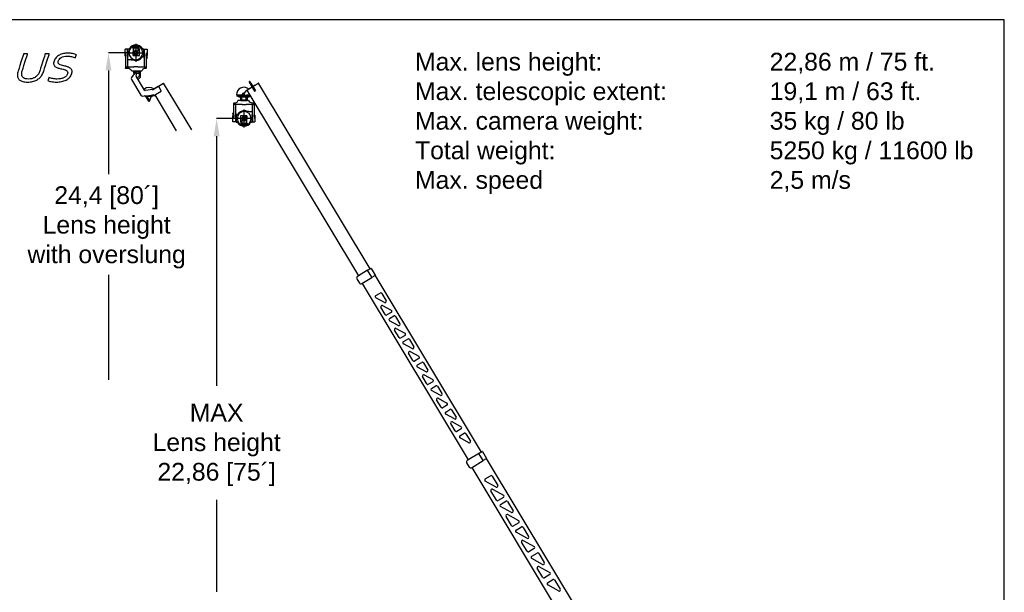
# Model space of a CAD drawing. Header units: millimetres. Extents: x 47009 to 83985, y -19576 to 31053.
# Tile 30 of 30: x 60234 to 83985, y 17242 to 31053. Entities that reach past the tile are written whole.
import ezdxf

# ---------------------------------------------------------------- set-up
doc = ezdxf.new("R2010")
doc.units = ezdxf.units.MM
doc.header["$LTSCALE"] = 50
doc.layers.add('AM_5', color=3, linetype='Continuous', lineweight=25)
doc.layers.add('Layer 1', color=7, linetype='Continuous')
doc.styles.add('Aktuální-ISO', font='arial.ttf')
doc.styles.add('Razítko-měřítko', font='isocpeur.ttf')

# ---------------------------------------------------------------- blocks, each defined once
blk = doc.blocks.new('kamera')
at = {"color": 253}
for p, q in [((26213, 8387), (26211, 8385)), ((26211, 8385), (26211, 8383)), ((26211, 8353), (26211, 8383)), ((26234, 8353), (26211, 8353)), ((26213, 8387), (26255, 8387)), ((26214, 8124), (26214, 8353)), ((26394, 8353), (26234, 8353)), ((26254, 8124), (26254, 8353)), ((26309, 8439), (26307, 8439)), ((26310, 8439), (26309, 8439)), ((26309, 8439), (26309, 8439)), ((26356, 8439), (26310, 8439)), ((26359, 8439), (26356, 8439)), ((26381, 8439), (26359, 8439)), ((26394, 8439), (26381, 8439)), ((26403, 8439), (26394, 8439)), ((26394, 8353), (26403, 8353)), ((26436, 8439), (26403, 8439)), ((26403, 8353), (26436, 8353)), ((26436, 8439), (26437, 8439)), ((26437, 8353), (26436, 8353)), ((26470, 8439), (26437, 8439)), ((26437, 8353), (26470, 8353)), ((26479, 8439), (26470, 8439)), ((26470, 8353), (26479, 8353)), ((26492, 8439), (26479, 8439)), ((26639, 8353), (26479, 8353)), ((26513, 8439), (26492, 8439)), ((26521, 8439), (26513, 8439)), ((26522, 8439), (26521, 8439)), ((26523, 8439), (26522, 8439)), ((26523, 8439), (26523, 8439)), ((26618, 8387), (26660, 8387)), ((26619, 8124), (26619, 8353)), ((26639, 8353), (26662, 8353)), ((26659, 8124), (26659, 8353)), ((26660, 8387), (26662, 8385)), ((26662, 8385), (26662, 8383)), ((26662, 8353), (26662, 8383)), ((26192, 8158), (26192, 8162)), ((26214, 8162), (26192, 8162)), ((26192, 8158), (26192, 8123)), ((26214, 8124), (26214, 8083)), ((26257, 8162), (26254, 8162)), ((26254, 8083), (26254, 8124)), ((26257, 8162), (26257, 8158)), ((26257, 8123), (26257, 8158)), ((26264, 8124), (26264, 7970)), ((26279, 8127), (26267, 8127)), ((26437, 7852), (26436, 8243)), ((26538, 8200), (26508, 8200)), ((26538, 8200), (26607, 8200)), ((26610, 8197), (26610, 8133)), ((26610, 7970), (26610, 8133)), ((26619, 8124), (26619, 8083)), ((26659, 8083), (26659, 8124)), ((26192, 8123), (26192, 8107)), ((26192, 8048), (26192, 8107)), ((26192, 8046), (26192, 8048)), ((26192, 7972), (26192, 8046)), ((26257, 7972), (26192, 7972)), ((26214, 8048), (26214, 8048)), ((26632, 8048), (26241, 8047)), ((26254, 8048), (26254, 8048)), ((26257, 8123), (26257, 8107)), ((26257, 8046), (26257, 8107)), ((26257, 7972), (26257, 8046)), ((26267, 7967), (26279, 7967)), ((26361, 8106), (26361, 7965)), ((26362, 8107), (26366, 8107)), ((26366, 7964), (26362, 7964)), ((26372, 8107), (26366, 8107)), ((26366, 7964), (26372, 7964)), ((26380, 7912), (26367, 7912)), ((26370, 7949), (26370, 7935)), ((26370, 7949), (26500, 7949)), ((26371, 7934), (26370, 7935)), ((26371, 7934), (26387, 7934)), ((26377, 8107), (26372, 8107)), ((26372, 7964), (26377, 7964)), ((26493, 8107), (26377, 8107)), ((26377, 7964), (26385, 7964)), ((26390, 7912), (26380, 7912)), ((26386, 7997), (26386, 8001)), ((26386, 7997), (26386, 7955)), ((26386, 7951), (26386, 7955)), ((26386, 7951), (26386, 7950)), ((26387, 7949), (26388, 7949)), ((26387, 7934), (26387, 7925)), ((26387, 7925), (26388, 7924)), ((26419, 8003), (26388, 8003)), ((26388, 7924), (26393, 7924)), ((26391, 7922), (26390, 7922)), ((26390, 7922), (26390, 7912)), ((26390, 7912), (26391, 7912)), ((26391, 7922), (26482, 7922)), ((26391, 7912), (26482, 7912)), ((26486, 8003), (26454, 8003)), ((26486, 7924), (26481, 7924)), ((26482, 7923), (26483, 7923)), ((26482, 7912), (26483, 7912)), ((26483, 7912), (26483, 7922)), ((26493, 7912), (26483, 7912)), ((26486, 7949), (26487, 7949)), ((26487, 7925), (26486, 7924)), ((26487, 7935), (26487, 7925)), ((26500, 7934), (26487, 7934)), ((26488, 8001), (26488, 7997)), ((26488, 7955), (26488, 7997)), ((26488, 7955), (26488, 7951)), ((26488, 7950), (26488, 7951)), ((26489, 7964), (26493, 7964)), ((26493, 7912), (26506, 7912)), ((26494, 8106), (26494, 8089)), ((26494, 8106), (26494, 8031)), ((26494, 8106), (26494, 8106)), ((26494, 8031), (26494, 8089)), ((26494, 7965), (26494, 8031)), ((26500, 7949), (26500, 7934)), ((26595, 7967), (26607, 7967)), ((26616, 8122), (26616, 7972)), ((26616, 8122), (26619, 8122)), ((26616, 7972), (26649, 7972)), ((26654, 7972), (26670, 7972)), ((26659, 8122), (26670, 8122)), ((26670, 8122), (26670, 7972))]:
    blk.add_line(p, q, dxfattribs=at)
blk.add_circle((26437, 8047), 35, dxfattribs=at)
for centre, radius, start, end in [((26236, 8447), 63.2, 287.8737, 345.726), ((26307, 8429), 10, 90.3061, 165.3252), ((26522, 8429), 10, 38.8046, 90), ((26629, 8511), 125, 217.5214, 264.9816), ((26267, 8124), 3, 90, 180), ((26279, 8147), 20, 270, 327.6724), ((26437, 8047), 152, 270.1885, 269.8115), ((26437, 8047), 167, 67.6885, 147.6724), ((26508, 8220), 20, 247.6885, 270), ((26607, 8197), 3, 0, 90), ((26267, 7970), 3, 180, 270), ((26279, 7947), 20, 32.3276, 90), ((26437, 8047), 167, 212.3276, 269.8285), ((26362, 8106), 1, 90, 180), ((26362, 7965), 1, 180, 270), ((26385, 7963), 1, 0, 90), ((26388, 8001), 2, 90, 180), ((26387, 7950), 1, 180, 270), ((26437, 8047), 47.5, 292.1324, 247.8676), ((26437, 8047), 167, 270.1715, 327.6724), ((26486, 8001), 2, 0, 90), ((26487, 7950), 1, 270, 0), ((26489, 7963), 1, 90, 180), ((26493, 8106), 1, 0, 90), ((26493, 7965), 1, 270, 0), ((26595, 7947), 20, 90, 147.6724), ((26607, 7970), 3, 270, 0), ((26437, 8047), 152, 269.8115, 270.1885), ((26437, 8047), 167, 269.8285, 270.1715)]:
    blk.add_arc(centre, radius, start, end, dxfattribs=at)
blk.add_open_spline([(26306, 8439), (26306, 8439), (26307, 8439), (26307, 8439)], degree=3, dxfattribs=at)
for points, knots in [([(26214, 8048), (26214, 8049), (26214, 8050), (26214, 8053), (26214, 8054), (26214, 8058), (26214, 8061), (26214, 8070), (26214, 8077), (26214, 8083)], [0.097215, 0.097215, 0.097215, 0.097215, 0.371077, 0.371077, 0.786822, 0.786822, 1.499937, 1.499937, 3.500868, 3.500868, 3.500868, 3.500868]), ([(26254, 8083), (26254, 8077), (26254, 8070), (26254, 8061), (26254, 8058), (26254, 8055), (26254, 8054), (26254, 8052), (26254, 8051), (26254, 8050), (26254, 8049), (26254, 8048)], [0, 0, 0, 0, 2.09324, 2.09324, 2.836735, 2.836735, 3.13237, 3.13237, 3.33448, 3.33448, 3.551551, 3.551551, 3.551551, 3.551551]), ([(26419, 8003), (26419, 8003), (26419, 8003), (26419, 8003), (26419, 8003), (26419, 8003), (26419, 8003), (26420, 8003), (26421, 8003), (26423, 8003), (26425, 8002), (26430, 8002), (26434, 8002), (26441, 8002), (26444, 8002), (26449, 8002), (26450, 8003), (26452, 8003), (26453, 8003), (26454, 8003), (26454, 8003), (26454, 8003), (26454, 8003), (26454, 8003), (26454, 8003), (26454, 8003)], [-7.415109, -7.415109, -7.415109, -7.415109, -7.384028, -7.384028, -7.351449, -7.351449, -7.271837, -7.271837, -6.996388, -6.996388, -6.391073, -6.391073, -5.657282, -5.657282, -4.933058, -4.933058, -4.346833, -4.346833, -4.091013, -4.091013, -3.97253, -3.97253, -3.899901, -3.899901, -3.850288, -3.850288, -3.850288, -3.850288]), ([(26619, 8047), (26619, 8047), (26619, 8047), (26619, 8049), (26619, 8050), (26619, 8052), (26619, 8053), (26619, 8062), (26619, 8069), (26619, 8078), (26619, 8080), (26619, 8083)], [-0.001801, -0.001801, -0.001801, -0.001801, 0, 0, 0.346593, 0.346593, 0.67107, 0.67107, 2.775904, 2.775904, 3.505598, 3.505598, 3.505598, 3.505598]), ([(26649, 7972), (26649, 7972), (26649, 7972), (26650, 7972), (26650, 7972), (26650, 7972), (26650, 7972), (26651, 7972), (26651, 7972), (26652, 7972), (26652, 7972), (26653, 7972), (26653, 7972), (26653, 7972), (26653, 7972), (26653, 7972), (26654, 7972), (26654, 7972)], [0.3114615, 0.3114615, 0.3114615, 0.3114615, 0.3893268, 0.3893268, 0.4671922, 0.4671922, 0.5450576, 0.5450576, 0.6229229, 0.6229229, 0.7007883, 0.7007883, 0.7786537, 0.7786537, 0.856519, 0.856519, 0.9343844, 0.9343844, 0.9343844, 0.9343844]), ([(26659, 8083), (26659, 8080), (26659, 8078), (26659, 8069), (26659, 8062), (26659, 8053), (26659, 8052), (26659, 8050), (26659, 8049), (26659, 8047), (26659, 8047), (26659, 8047)], [0, 0, 0, 0, 0.765388, 0.765388, 2.984152, 2.984152, 3.323036, 3.323036, 3.676875, 3.676875, 3.678759, 3.678759, 3.678759, 3.678759])]:
    blk.add_open_spline(points, degree=3, knots=knots, dxfattribs=at)

msp = doc.modelspace()

# ---------------------------------------------------------------- linework, layer by layer
at = {"color": 253}
for p, q in [((63017.32, 29782.614), (62932.688, 29657.14)), ((62980.239, 29793.64), (62980.179, 29765.862)), ((62991.29, 29765.838), (62980.179, 29765.862)), ((62980.279, 29812.528), (62980.239, 29793.64)), ((62980.239, 29793.64), (62991.35, 29793.616)), ((62980.296, 29820.306), (62980.279, 29812.528)), ((62980.279, 29812.528), (62991.39, 29812.505)), ((62981.409, 29821.415), (62980.296, 29820.306)), ((62981.409, 29821.415), (63090.297, 29821.181)), ((62991.29, 29765.838), (63006.801, 29765.805)), ((63102.459, 29793.377), (62991.35, 29793.616)), ((63102.5, 29812.266), (62991.39, 29812.505)), ((62994.589, 29749.831), (62994.623, 29765.831)), ((63046.026, 29693.056), (63057.692, 29766.711)), ((63057.581, 29765.696), (63102.4, 29765.6)), ((63090.297, 29821.181), (63091.406, 29820.067)), ((63091.406, 29820.067), (63091.389, 29812.29)), ((63113.511, 29765.576), (63102.4, 29765.6)), ((63102.459, 29793.377), (63113.57, 29793.353)), ((63102.5, 29812.266), (63113.611, 29812.242)), ((63113.511, 29765.576), (63113.333, 29682.796)), ((63113.511, 29765.576), (63113.57, 29793.353)), ((63113.57, 29793.353), (63113.611, 29812.242)), ((63114.015, 29793.352), (63113.57, 29793.353)), ((63114.015, 29793.352), (63145.792, 29793.284)), ((63145.792, 29793.284), (63146.457, 29792.616)), ((63146.901, 29792.17), (63146.457, 29792.616)), ((63146.652, 29676.281), (63146.901, 29792.17)), ((62931.438, 29609.397), (63158.666, 29231.226)), ((63241.911, 29356.953), (63048.926, 29678.134)), ((63083.828, 29653.418), (63068.496, 29653.451)), ((63111.697, 29678.871), (63087.76, 29655.037)), ((63090.201, 29620.516), (63089.884, 29620.516)), ((63090.173, 29620.071), (63090.2, 29620.071)), ((63106.713, 29626.87), (63139.782, 29659.797)), ((63439.81, 29364.852), (63625.321, 29476.318)), ((63543.12, 29426.927), (63703.408, 29523.238)), ((63583.406, 29451.133), (63625.321, 29476.318)), ((63623.573, 29475.268), (63699.98, 29521.178)), ((63703.408, 29523.238), (63699.98, 29521.178)), ((63703.408, 29523.238), (63699.98, 29521.178)), ((64382.888, 28392.393), (63703.408, 29523.238)), ((65771.31, 29545.395), (65794.487, 29506.823)), ((65813.344, 29518.153), (65790.168, 29556.726)), ((65794.487, 29506.823), (65901.099, 29329.391)), ((65813.344, 29518.153), (65919.956, 29340.722)), ((65857.637, 29444.438), (65914.124, 29478.379)), ((65872.209, 29453.193), (65914.124, 29478.379)), ((65912.376, 29477.328), (65988.782, 29523.238)), ((65992.211, 29525.298), (65988.782, 29523.238)), ((65992.211, 29525.298), (65988.782, 29523.238)), ((68685.833, 25042.358), (65992.211, 29525.298)), ((63144.78, 29254.336), (63138.485, 29264.813)), ((63144.78, 29254.336), (63158.666, 29231.226)), ((63201.407, 29209.916), (63494.866, 29240.76)), ((63241.911, 29356.953), (63217.385, 29397.773)), ((63262.972, 29216.387), (63338.734, 29090.299)), ((63447.984, 29365.711), (63263.282, 29346.298)), ((63367.305, 29107.467), (63299.55, 29220.231)), ((63470.17, 29238.164), (63362.133, 29217.283)), ((63470.165, 29238.164), (63362.134, 29217.284)), ((63447.122, 29226.538), (63415.694, 29227.635)), ((63500.622, 29224.668), (63447.122, 29226.538)), ((63577.12, 29440.875), (63457.107, 29368.764)), ((63491.185, 29240.373), (64011.859, 28373.827)), ((63513.111, 29246.865), (63645.791, 29326.587)), ((63555.967, 29435.877), (63555.967, 29435.877)), ((63648.832, 29338.784), (63589.317, 29437.833)), ((65463.508, 29242.828), (65600.263, 29242.828)), ((65469.034, 29242.828), (65469.034, 29222.828)), ((65626.587, 29231.719), (65469.034, 29231.719)), ((65469.034, 29222.828), (65469.034, 29222.825)), ((65600.143, 29242.827), (65600.143, 29231.719)), ((65600.143, 29242.826), (65600.263, 29242.826)), ((65600.263, 29242.826), (65600.263, 29242.827)), ((65628.256, 29253.555), (65628.265, 29253.541)), ((65628.256, 29253.555), (65628.265, 29253.541)), ((65654.382, 29286.006), (65629.428, 29255.124)), ((65654.382, 29286.006), (65629.428, 29255.124)), ((65654.382, 29286.006), (65629.429, 29255.124)), ((65654.382, 29286.006), (65629.429, 29255.124)), ((65629.434, 29255.128), (65711.406, 29356.574)), ((65629.436, 29255.128), (65711.406, 29356.573)), ((65635.648, 29262.822), (65635.65, 29262.819)), ((65635.648, 29262.822), (65635.65, 29262.819)), ((65648.986, 29219.055), (65649.087, 29218.887)), ((65648.986, 29219.055), (65649.087, 29218.887)), ((65650.929, 29219.339), (65690.059, 29226.902)), ((65650.929, 29219.339), (65690.059, 29226.902)), ((65650.93, 29219.34), (65690.059, 29226.903)), ((65650.93, 29219.34), (65690.059, 29226.903)), ((65778.991, 29244.093), (65650.936, 29219.343)), ((65778.99, 29244.094), (65650.937, 29219.344)), ((65660.645, 29221.22), (65660.647, 29221.217)), ((65660.646, 29221.22), (65660.647, 29221.217)), ((65736.309, 29231.719), (65704.861, 29231.719)), ((65711.354, 29356.659), (65838.728, 29433.193)), ((65711.406, 29356.573), (68405.028, 24873.633)), ((65789.841, 29231.718), (65736.309, 29231.719)), ((65789.064, 29403.235), (65831.922, 29428.987)), ((65831.922, 29428.987), (65838.78, 29433.107)), ((65844.77, 29437.937), (65844.77, 29437.937)), ((65901.099, 29329.391), (65919.956, 29340.722)), ((63512.605, 29204.725), (63238.966, 29213.864)), ((63304.646, 29211.75), (63420.747, 29207.695)), ((63399.154, 29188.024), (63367.853, 29106.481)), ((63420.165, 29191.039), (63404.535, 29191.585)), ((63420.747, 29207.695), (63420.165, 29191.039)), ((65476.811, 29212.229), (65476.811, 29212.229)), ((65476.811, 29212.226), (65476.811, 29212.226)), ((65802.513, 29212.204), (65480.145, 29211.714)), ((65513.478, 29208.94), (65513.478, 29198.384)), ((65513.478, 29198.384), (65513.478, 29198.381)), ((65522.576, 29195.047), (65771.044, 29195.047)), ((65566.255, 29121.722), (65566.255, 29195.054)), ((65566.255, 29121.722), (65566.255, 29107.833)), ((65566.255, 29121.722), (65727.364, 29121.722)), ((65566.255, 29107.833), (65566.255, 29107.825)), ((65569.033, 29105.047), (65725.316, 29105.05)), ((65594.032, 29121.723), (65594.032, 29195.054)), ((65699.587, 29121.723), (65699.587, 29195.055)), ((65727.364, 29121.722), (65727.364, 29195.055)), ((65727.364, 29107.833), (65727.364, 29121.722)), ((65727.364, 29107.822), (65727.364, 29107.833)), ((65780.142, 29198.384), (65780.142, 29212.17)), ((65780.142, 29198.381), (65780.142, 29198.384)), ((68628.069, 25007.65), (68381.722, 24859.629)), ((68628.069, 25007.65), (68705.214, 25054.003)), ((68729.016, 24839.647), (68628.069, 25007.65)), ((68712.075, 25052.292), (68809.931, 24889.432)), ((68368.037, 24804.742), (68429.841, 24701.883)), ((68484.729, 24688.198), (68731.076, 24836.218)), ((68729.016, 24839.647), (68731.076, 24836.218)), ((68785.313, 24868.807), (68731.076, 24836.218)), ((68808.22, 24882.571), (68785.313, 24868.807)), ((71372.22, 20625.067), (68809.931, 24889.432)), ((68493.643, 24693.554), (71053.357, 20433.475)), ((68823.584, 24397.622), (68926.443, 24459.426)), ((69033.733, 24230.511), (68824.571, 24345.625)), ((68967.609, 24449.162), (69073.912, 24272.244)), ((69052.993, 23940.488), (68946.691, 24117.405)), ((68986.87, 24159.138), (69196.032, 24044.025)), ((69197.018, 23992.028), (69094.159, 23930.224)), ((69155.781, 23844.754), (69258.64, 23906.558)), ((69365.929, 23677.644), (69156.767, 23792.757)), ((69299.805, 23896.295), (69406.108, 23719.377)), ((69385.19, 23387.62), (69278.887, 23564.538)), ((69319.066, 23606.271), (69528.228, 23491.157)), ((69529.215, 23439.16), (69426.355, 23377.356)), ((69490.552, 23287.601), (69593.411, 23349.405)), ((69634.577, 23339.141), (69740.88, 23162.224)), ((69700.7, 23120.491), (69491.538, 23235.604)), ((69653.838, 23049.118), (69863, 22934.004)), ((69719.961, 22830.467), (69613.658, 23007.385)), ((69863.986, 22882.007), (69761.127, 22820.203)), ((69827.899, 22726.162), (69930.758, 22787.966)), ((70038.047, 22559.052), (69828.885, 22674.165)), ((69971.923, 22777.702), (70078.226, 22600.785)), ((70057.308, 22269.028), (69951.005, 22445.946)), ((69991.184, 22487.679), (70200.346, 22372.565)), ((70201.332, 22320.568), (70098.473, 22258.764)), ((70167.82, 22160.437), (70270.679, 22222.241)), ((70377.969, 21993.327), (70168.807, 22108.44)), ((70311.845, 22211.978), (70418.148, 22035.06)), ((70397.229, 21703.303), (70290.927, 21880.221)), ((70331.106, 21921.954), (70540.268, 21806.84)), ((70541.254, 21754.843), (70438.395, 21693.039)), ((70510.317, 21590.427), (70613.176, 21652.231)), ((70654.342, 21641.967), (70760.645, 21465.05)), ((70720.465, 21423.316), (70511.304, 21538.43)), ((70739.726, 21133.293), (70633.424, 21310.21)), ((70673.603, 21351.944), (70882.765, 21236.83)), ((70883.751, 21184.833), (70780.892, 21123.029)), ((70855.389, 21016.131), (70958.248, 21077.935)), ((71065.538, 20849.02), (70856.376, 20964.134)), ((70999.414, 21067.671), (71105.717, 20890.753)), ((71369.477, 20623.419), (71029.785, 20419.312)), ((71414.622, 20421.887), (71313.676, 20589.891)), ((71369.477, 20623.419), (71390.82, 20636.243)), ((71390.82, 20636.243), (71391.677, 20636.759)), ((71397.681, 20634.533), (71495.537, 20471.673)), ((71470.92, 20451.048), (71416.682, 20418.459)), ((71493.827, 20464.812), (71470.92, 20451.048)), ((73954.819, 16378.74), (71495.537, 20471.673)), ((71016.1, 20364.424), (71077.904, 20261.565)), ((71132.791, 20247.88), (71416.682, 20418.459)), ((71141.192, 20252.927), (73597.899, 16164.28)), ((71414.622, 20421.887), (71416.682, 20418.459)), ((71465.325, 19975.204), (71593.899, 20052.459)), ((71635.064, 20042.196), (71767.943, 19821.049)), ((71727.764, 19779.315), (71466.311, 19923.207)), ((71640.312, 19728.119), (71741.933, 19672.191)), ((71733.011, 19465.239), (71600.133, 19686.386)), ((71741.933, 19672.191), (71901.764, 19584.227)), ((71902.751, 19532.23), (71774.177, 19454.975)), ((71833.573, 19362.336), (71962.147, 19439.591)), ((72096.012, 19166.447), (71834.56, 19310.339)), ((72003.313, 19429.327), (72136.191, 19208.18)), ((72101.26, 18852.371), (71968.381, 19073.517)), ((72008.561, 19115.251), (72270.013, 18971.359)), ((72270.999, 18919.362), (72142.425, 18842.107)), ((72206.972, 18740.896), (72335.546, 18818.151)), ((72376.712, 18807.887), (72509.59, 18586.74)), ((72469.411, 18545.007), (72207.959, 18688.899)), ((72474.659, 18230.93), (72341.78, 18452.077)), ((72381.959, 18493.811), (72643.412, 18349.919)), ((72644.398, 18297.922), (72515.824, 18220.667)), ((72585.521, 18110.884), (72714.095, 18188.139)), ((72847.96, 17914.995), (72586.508, 18058.887)), ((72755.261, 18177.875), (72888.139, 17956.728)), ((72853.208, 17600.919), (72720.329, 17822.066)), ((72760.509, 17863.799), (73021.961, 17719.907)), ((73022.947, 17667.91), (72894.373, 17590.655)), ((72969.221, 17472.301), (73097.795, 17549.556)), ((73231.66, 17276.412), (72970.207, 17420.304)), ((73138.961, 17539.292), (73271.839, 17318.145))]:
    msp.add_line(p, q, dxfattribs=at)
msp.add_lwpolyline([(83985.415, 5386.402), (83985.415, 31052.812), (47685.778, 31052.812), (47685.778, 5386.402)], close=True)
for centre, radius in [((63035.743, 29770.187), 22.222), ((65646.72, 29241.162), 15.555), ((65646.72, 29241.162), 15.555), ((63353.02, 29098.883), 16.667)]:
    msp.add_circle(centre, radius, dxfattribs=at)
for centre, radius, start, end in [((62995.355, 29751.916), 1.778, 176.8768101, 247.423757), ((63067.974, 29689.579), 22.222, 171, 211), ((62969.533, 29632.288), 44.444, 146, 211), ((63083.84, 29658.974), 5.556, 269.8768101, 314.8768101), ((63090.25, 29643.404), 23.333, 269.8768101, 314.8768101), ((63107.777, 29682.808), 5.556, 314.8768101, 359.8768101), ((63123.319, 29676.331), 23.333, 314.8768101, 359.8768101), ((65780.739, 29551.06), 11, 31, 211), ((63196.761, 29254.117), 44.444, 211, 276), ((63357.949, 29237.432), 183.331, 52.4889978, 132.9324535), ((63260.959, 29368.399), 22.222, 211, 276), ((63445.662, 29387.812), 22.222, 276, 301), ((63490.22, 29284.96), 44.444, 276, 301), ((63581.698, 29433.255), 8.889, 31, 121), ((63641.213, 29334.206), 8.889, 301, 31), ((65646.81, 29239.494), 183.331, 54.4889978, 178.9582012), ((65480.145, 29222.828), 11.111, 180, 252.5423967), ((65480.145, 29222.825), 11.111, 180, 252.5423968), ((65646.81, 29239.494), 46.666, 83.008346, 175.9039564), ((65646.81, 29239.493), 46.666, 83.0093918, 175.9039563), ((65646.719, 29241.161), 22.222, 141.0607691, 280.9392311), ((65646.719, 29241.161), 22.222, 141.0607691, 280.9392311), ((65646.72, 29241.162), 22.222, 141.0607691, 280.9392311), ((65646.72, 29241.162), 22.222, 141.0607691, 280.9392311), ((65646.712, 29241.157), 22.222, 141.0607689, 146.1223153), ((65646.713, 29241.158), 22.222, 141.0607689, 146.1258127), ((65646.712, 29241.157), 22.222, 141.0607689, 146.1223153), ((65646.713, 29241.158), 22.222, 141.0607689, 146.1258127), ((65646.72, 29241.162), 15.555, 301.0002262, 120.9997738), ((65646.72, 29241.162), 15.555, 301.0002262, 120.9997738), ((65646.713, 29241.158), 22.222, 275.8741873, 280.9392312), ((65646.713, 29241.158), 22.222, 275.8741873, 280.9392312), ((65646.712, 29241.157), 22.222, 275.8776847, 280.9392312), ((65646.712, 29241.157), 22.222, 275.8776847, 280.9392312), ((63404.341, 29186.033), 5.556, 88, 159), ((65569.033, 29107.825), 2.778, 180, 270), ((68707.789, 25049.717), 5, 31, 121), ((68402.323, 24825.343), 40, 121, 211), ((68464.127, 24722.484), 40, 211, 301), ((68805.645, 24886.857), 5, 301, 31), ((68839.035, 24371.907), 30, 121, 241.17352), ((68941.894, 24433.711), 30, 31, 121), ((69048.197, 24256.793), 30, 241.17352, 31), ((68972.405, 24132.856), 30, 61.17352, 211), ((69181.567, 24017.742), 30, 301, 61.17352), ((69078.708, 23955.939), 30, 211, 301), ((69171.232, 23819.04), 30, 121, 241.17352), ((69274.091, 23880.844), 30, 31, 121), ((69304.602, 23579.989), 30, 61.17352, 211), ((69380.394, 23703.926), 30, 241.17352, 31), ((69410.904, 23403.071), 30, 211, 301), ((69506.003, 23261.886), 30, 121, 241.17352), ((69513.764, 23464.875), 30, 301, 61.17352), ((69608.862, 23323.69), 30, 31, 121), ((69639.373, 23022.836), 30, 61.17352, 211), ((69715.165, 23146.773), 30, 241.17352, 31), ((69745.676, 22845.918), 30, 211, 301), ((69848.535, 22907.722), 30, 301, 61.17352), ((69843.35, 22700.447), 30, 121, 241.17352), ((69946.209, 22762.251), 30, 31, 121), ((70052.511, 22585.334), 30, 241.17352, 31), ((69976.72, 22461.397), 30, 61.17352, 211), ((70185.881, 22346.283), 30, 301, 61.17352), ((70083.022, 22284.479), 30, 211, 301), ((70183.271, 22134.723), 30, 121, 241.17352), ((70286.13, 22196.527), 30, 31, 121), ((70316.641, 21895.672), 30, 61.17352, 211), ((70392.433, 22019.609), 30, 241.17352, 31), ((70422.944, 21718.754), 30, 211, 301), ((70525.803, 21780.558), 30, 301, 61.17352), ((70628.627, 21626.516), 30, 31, 121), ((70525.768, 21564.712), 30, 121, 241.17352), ((70734.93, 21449.599), 30, 241.17352, 31), ((70659.138, 21325.661), 30, 61.17352, 211), ((70868.3, 21210.548), 30, 301, 61.17352), ((70765.441, 21148.744), 30, 211, 301), ((70870.84, 20990.416), 30, 121, 241.17352), ((70973.699, 21052.22), 30, 31, 121), ((71080.002, 20875.302), 30, 241.17352, 31), ((71393.395, 20631.958), 5, 31, 121), ((71491.251, 20469.098), 5, 301, 31), ((71050.386, 20385.025), 40, 121, 211), ((71112.19, 20282.166), 40, 211, 301), ((71480.776, 19949.49), 30, 121, 241.17352), ((71609.35, 20026.745), 30, 31, 121), ((71625.847, 19701.837), 30, 61.17352, 211), ((71742.228, 19805.598), 30, 241.17352, 31), ((71887.3, 19557.945), 30, 301, 61.17352), ((71758.726, 19480.69), 30, 211, 301), ((71849.024, 19336.621), 30, 121, 241.17352), ((71977.598, 19413.876), 30, 31, 121), ((71994.096, 19088.968), 30, 61.17352, 211), ((72110.477, 19192.729), 30, 241.17352, 31), ((72126.974, 18867.821), 30, 211, 301), ((72255.548, 18945.076), 30, 301, 61.17352), ((72350.997, 18792.436), 30, 31, 121), ((72222.423, 18715.181), 30, 121, 241.17352), ((72483.876, 18571.289), 30, 241.17352, 31), ((72367.495, 18467.528), 30, 61.17352, 211), ((72628.947, 18323.636), 30, 301, 61.17352), ((72500.373, 18246.381), 30, 211, 301), ((72600.972, 18085.169), 30, 121, 241.17352), ((72729.546, 18162.424), 30, 31, 121), ((72746.044, 17837.517), 30, 61.17352, 211), ((72862.425, 17941.277), 30, 241.17352, 31), ((72878.922, 17616.37), 30, 211, 301), ((73007.496, 17693.625), 30, 301, 61.17352), ((72984.672, 17446.586), 30, 121, 241.17352), ((73113.246, 17523.841), 30, 31, 121), ((73246.124, 17302.694), 30, 241.17352, 31)]:
    msp.add_arc(centre, radius, start, end, dxfattribs=at)
for points, knots in [([(65476.811, 29212.226), (65477.027, 29212.158), (65477.244, 29212.097), (65477.682, 29211.988), (65477.903, 29211.94), (65478.347, 29211.858), (65478.57, 29211.824), (65479.018, 29211.769), (65479.243, 29211.748), (65479.693, 29211.721), (65479.919, 29211.714), (65480.145, 29211.714)], [1.2661036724, 1.2661036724, 1.2661036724, 1.2661036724, 1.3270422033, 1.3270422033, 1.3879807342, 1.3879807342, 1.448919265, 1.448919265, 1.5098577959, 1.5098577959, 1.5707963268, 1.5707963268, 1.5707963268, 1.5707963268]), ([(65522.576, 29195.047), (65521.763, 29195.047), (65520.977, 29195.047), (65519.59, 29195.047), (65518.969, 29195.047), (65517.952, 29195.047), (65517.543, 29195.047), (65516.986, 29195.047), (65516.869, 29195.047), (65516.8, 29195.048), (65516.798, 29195.048), (65516.789, 29195.048), (65516.787, 29195.048), (65516.782, 29195.048), (65516.78, 29195.048), (65516.774, 29195.048), (65516.771, 29195.048), (65516.763, 29195.048), (65516.759, 29195.048), (65516.746, 29195.048), (65516.735, 29195.048), (65516.685, 29195.05), (65516.642, 29195.052), (65516.55, 29195.057), (65516.5, 29195.062), (65516.299, 29195.084), (65516.149, 29195.11), (65515.657, 29195.234), (65515.321, 29195.378), (65514.722, 29195.759), (65514.451, 29196), (65514.004, 29196.549), (65513.822, 29196.864), (65513.57, 29197.525), (65513.496, 29197.881), (65513.479, 29198.283), (65513.478, 29198.332), (65513.478, 29198.381)], [0, 0, 0, 0, 0.227019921, 0.227019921, 0.449942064, 0.449942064, 0.673029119, 0.673029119, 0.896098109, 0.896098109, 0.904469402, 0.904469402, 0.906533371, 0.906533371, 0.907938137, 0.907938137, 0.909347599, 0.909347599, 0.910758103, 0.910758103, 0.913596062, 0.913596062, 0.924923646, 0.924923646, 0.938536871, 0.938536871, 0.979456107, 0.979456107, 1.075593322, 1.075593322, 1.17115868, 1.17115868, 1.266750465, 1.266750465, 1.36234136, 1.36234136, 1.375506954, 1.375506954, 1.375506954, 1.375506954]), ([(65727.364, 29107.822), (65727.364, 29107.522), (65727.314, 29107.218), (65727.124, 29106.654), (65726.983, 29106.387), (65726.628, 29105.915), (65726.41, 29105.706), (65725.925, 29105.37), (65725.651, 29105.24), (65725.228, 29105.116), (65725.084, 29105.085), (65724.867, 29105.058), (65724.793, 29105.051), (65724.7, 29105.047), (65724.68, 29105.046), (65724.653, 29105.045), (65724.646, 29105.045), (65724.633, 29105.045), (65724.627, 29105.045), (65724.618, 29105.045), (65724.614, 29105.045), (65724.606, 29105.044), (65724.604, 29105.044), (65724.598, 29105.044), (65724.596, 29105.044), (65724.59, 29105.044), (65724.587, 29105.044), (65724.572, 29105.044), (65724.556, 29105.044), (65724.464, 29105.044), (65724.332, 29105.044), (65723.85, 29105.044), (65723.414, 29105.044), (65722.326, 29105.044), (65721.666, 29105.044), (65720.201, 29105.044), (65719.379, 29105.044), (65717.791, 29105.044), (65717.019, 29105.044), (65716.253, 29105.044)], [0, 0, 0, 0, 0.081073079, 0.081073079, 0.160681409, 0.160681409, 0.240342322, 0.240342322, 0.320001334, 0.320001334, 0.359443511, 0.359443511, 0.379272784, 0.379272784, 0.384713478, 0.384713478, 0.386794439, 0.386794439, 0.388827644, 0.388827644, 0.390852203, 0.390852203, 0.39488792, 0.39488792, 0.40077887, 0.40077887, 0.418434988, 0.418434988, 0.471415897, 0.471415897, 0.631185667, 0.631185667, 0.874474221, 0.874474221, 1.113443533, 1.113443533, 1.352455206, 1.352455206, 1.559049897, 1.559049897, 1.559049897, 1.559049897]), ([(65780.142, 29198.381), (65780.142, 29198.021), (65780.082, 29197.656), (65779.853, 29196.979), (65779.684, 29196.658), (65779.258, 29196.093), (65778.996, 29195.841), (65778.414, 29195.438), (65778.086, 29195.282), (65777.578, 29195.133), (65777.406, 29195.097), (65777.144, 29195.063), (65777.056, 29195.056), (65776.94, 29195.05), (65776.912, 29195.049), (65776.877, 29195.048), (65776.868, 29195.048), (65776.857, 29195.048), (65776.854, 29195.048), (65776.844, 29195.048), (65776.84, 29195.048), (65776.829, 29195.048), (65776.826, 29195.048), (65776.82, 29195.048), (65776.818, 29195.048), (65776.811, 29195.048), (65776.808, 29195.048), (65776.791, 29195.048), (65776.772, 29195.047), (65776.665, 29195.047), (65776.512, 29195.047), (65775.989, 29195.047), (65775.554, 29195.047), (65774.492, 29195.047), (65773.854, 29195.047), (65772.503, 29195.047), (65771.784, 29195.047), (65771.044, 29195.047)], [0, 0, 0, 0, 0.097287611, 0.097287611, 0.192817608, 0.192817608, 0.288410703, 0.288410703, 0.38400153, 0.38400153, 0.431332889, 0.431332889, 0.455176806, 0.455176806, 0.462711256, 0.462711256, 0.465154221, 0.465154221, 0.466360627, 0.466360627, 0.468807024, 0.468807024, 0.473667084, 0.473667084, 0.47978854, 0.47978854, 0.498138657, 0.498138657, 0.553210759, 0.553210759, 0.719496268, 0.719496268, 0.945995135, 0.945995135, 1.169055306, 1.169055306, 1.376116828, 1.376116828, 1.376116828, 1.376116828])]:
    msp.add_open_spline(points, degree=3, knots=knots, dxfattribs=at)
at = {"layer": 'AM_5'}
for p, q in [((62901.786, 30255.95), (62374.876, 30255.95)), ((62375.876, 29828.95), (62375.876, 27326.35)), ((65510.789, 28670.007), (64983.879, 28670.007)), ((64984.879, 28243.007), (64984.879, 22219.095)), ((62375.876, 24900.449), (62375.876, 22368.19)), ((64984.879, 19475.517), (64984.879, 17254.521))]:
    msp.add_line(p, q, dxfattribs=at)
for points in [[(62304.71, 29828.95), (62447.043, 29828.95), (62375.876, 30255.95)], [(64913.712, 28243.007), (65056.046, 28243.007), (64984.879, 28670.007)]]:
    msp.add_solid(points, dxfattribs=at)
at = {"layer": 'Layer 1', "color": 7}
for points, knots in [([(60445.473, 29621.22), (60474.12, 29621.22), (60500.67, 29624.143), (60524.63, 29629.8), (60524.63, 29629.8), (60548.622, 29635.472), (60570.533, 29643.544), (60590.314, 29653.855), (60590.314, 29653.855), (60610.175, 29664.31), (60627.764, 29676.672), (60643.478, 29691.273), (60643.478, 29691.273), (60658.97, 29705.859), (60672.523, 29722.002), (60683.994, 29739.861), (60683.994, 29739.861), (60691.494, 29750.84), (60697.992, 29763.218), (60703.887, 29776.771), (60703.887, 29776.771), (60709.766, 29790.34), (60714.675, 29803.384), (60718.679, 29816.095), (60718.679, 29816.095), (60718.679, 29816.095), (60849.984, 30233.127), (60849.984, 30233.127), (60849.984, 30233.127), (60849.984, 30233.127), (60946.842, 30233.127), (60946.842, 30233.127), (60946.842, 30233.127), (60946.842, 30233.127), (60816.141, 29817.97), (60816.141, 29817.97), (60816.141, 29817.97), (60811.168, 29802.177), (60805.019, 29785.875), (60797.599, 29768.715), (60797.599, 29768.715), (60790.417, 29751.714), (60782.171, 29735.746), (60773.082, 29720.985), (60773.082, 29720.985), (60757.829, 29696.262), (60739.494, 29673.256), (60717.71, 29652.139), (60717.71, 29652.139), (60696.133, 29631.007), (60670.823, 29612.815), (60641.953, 29597.355), (60641.953, 29597.355), (60613.067, 29581.895), (60580.432, 29569.883), (60543.967, 29561.129), (60543.967, 29561.129), (60507.518, 29552.374), (60466.636, 29548.084), (60421.242, 29548.084), (60421.242, 29548.084), (60377.85, 29548.084), (60341.163, 29552.04), (60310.816, 29560.112), (60310.816, 29560.112), (60280.675, 29568.167), (60256.143, 29579.337), (60237.219, 29593.574), (60237.219, 29593.574), (60218.296, 29607.842), (60204.218, 29624.668), (60195.495, 29644.402), (60195.495, 29644.402), (60186.741, 29663.977), (60181.736, 29685.267), (60180.766, 29708.449), (60180.766, 29708.449), (60180.163, 29725.1), (60181.593, 29743.134), (60184.961, 29762.185), (60184.961, 29762.185), (60188.345, 29781.235), (60193.033, 29799.952), (60198.705, 29817.97), (60198.705, 29817.97), (60198.705, 29817.97), (60329.406, 30233.127), (60329.406, 30233.127), (60329.406, 30233.127), (60329.406, 30233.127), (60426.247, 30233.127), (60426.247, 30233.127), (60426.247, 30233.127), (60426.247, 30233.127), (60294.943, 29816.095), (60294.943, 29816.095), (60294.943, 29816.095), (60290.256, 29801.16), (60286.554, 29785.525), (60284.202, 29769.748), (60284.202, 29769.748), (60281.787, 29753.764), (60281.294, 29739.353), (60282.629, 29726.292), (60282.629, 29726.292), (60286.077, 29693.673), (60301.028, 29668.092), (60327.213, 29649.391), (60327.213, 29649.391), (60353.413, 29630.658), (60392.802, 29621.22), (60445.473, 29621.22)], [0, 0, 0, 0, 0.034482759, 0.034482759, 0.034482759, 0.034482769, 0.068965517, 0.068965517, 0.068965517, 0.068965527, 0.103448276, 0.103448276, 0.103448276, 0.103448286, 0.137931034, 0.137931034, 0.137931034, 0.137931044, 0.172413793, 0.172413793, 0.172413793, 0.172413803, 0.206896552, 0.206896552, 0.206896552, 0.206896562, 0.24137931, 0.24137931, 0.24137931, 0.24137932, 0.275862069, 0.275862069, 0.275862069, 0.275862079, 0.310344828, 0.310344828, 0.310344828, 0.310344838, 0.344827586, 0.344827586, 0.344827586, 0.344827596, 0.379310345, 0.379310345, 0.379310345, 0.379310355, 0.413793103, 0.413793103, 0.413793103, 0.413793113, 0.448275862, 0.448275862, 0.448275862, 0.448275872, 0.482758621, 0.482758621, 0.482758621, 0.482758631, 0.517241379, 0.517241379, 0.517241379, 0.517241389, 0.551724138, 0.551724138, 0.551724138, 0.551724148, 0.586206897, 0.586206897, 0.586206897, 0.586206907, 0.620689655, 0.620689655, 0.620689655, 0.620689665, 0.655172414, 0.655172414, 0.655172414, 0.655172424, 0.689655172, 0.689655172, 0.689655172, 0.689655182, 0.724137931, 0.724137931, 0.724137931, 0.724137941, 0.75862069, 0.75862069, 0.75862069, 0.7586207, 0.793103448, 0.793103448, 0.793103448, 0.793103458, 0.827586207, 0.827586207, 0.827586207, 0.827586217, 0.862068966, 0.862068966, 0.862068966, 0.862068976, 0.896551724, 0.896551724, 0.896551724, 0.896551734, 0.931034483, 0.931034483, 0.931034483, 0.931034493, 1, 1, 1, 1]), ([(61165.614, 30055.777), (61159.385, 30036.027), (61158.893, 30019.725), (61164.327, 30006.839), (61164.327, 30006.839), (61169.713, 29993.795), (61178.849, 29983.149), (61192.148, 29974.744), (61192.148, 29974.744), (61205.494, 29966.498), (61221.637, 29959.443), (61240.942, 29954.121), (61240.942, 29954.121), (61260.263, 29948.814), (61280.68, 29943.825), (61301.764, 29939.026), (61301.764, 29939.026), (61330.427, 29932.671), (61358.28, 29925.632), (61385.514, 29917.91), (61385.514, 29917.91), (61412.731, 29910.188), (61435.611, 29899.527), (61454.55, 29885.974), (61454.55, 29885.974), (61473.474, 29872.405), (61486.677, 29854.721), (61494.145, 29832.921), (61494.145, 29832.921), (61501.597, 29811.122), (61499.849, 29783.126), (61489.044, 29748.791), (61489.044, 29748.791), (61478.065, 29713.931), (61460.953, 29683.885), (61437.406, 29658.479), (61437.406, 29658.479), (61413.923, 29633.232), (61385.8, 29612.481), (61353.228, 29596.163), (61353.228, 29596.163), (61320.64, 29579.846), (61284.572, 29567.834), (61244.549, 29559.921), (61244.549, 29559.921), (61204.541, 29552.04), (61162.34, 29548.084), (61117.963, 29548.084), (61117.963, 29548.084), (61097.371, 29548.084), (61076.7, 29549.117), (61056.013, 29551.341), (61056.013, 29551.341), (61035.135, 29553.582), (61015.687, 29556.505), (60997.241, 29560.112), (60997.241, 29560.112), (60978.794, 29563.719), (60962.603, 29567.993), (60948.319, 29572.632), (60948.319, 29572.632), (60934.035, 29577.272), (60923.04, 29582.086), (60915.43, 29586.726), (60915.43, 29586.726), (60915.43, 29586.726), (60938.945, 29661.403), (60938.945, 29661.403), (60938.945, 29661.403), (60951.163, 29655.381), (60965.447, 29650.074), (60981.622, 29645.085), (60981.622, 29645.085), (60997.829, 29640.112), (61014.829, 29635.822), (61032.704, 29632.374), (61032.704, 29632.374), (61050.595, 29628.958), (61068.692, 29626.209), (61087.409, 29624.143), (61087.409, 29624.143), (61106.19, 29622.253), (61124.033, 29621.22), (61140.986, 29621.22), (61140.986, 29621.22), (61168.41, 29621.22), (61195.5, 29623.286), (61221.764, 29627.242), (61221.764, 29627.242), (61248.076, 29631.357), (61272.179, 29638.046), (61293.867, 29647.325), (61293.867, 29647.325), (61315.794, 29656.763), (61334.781, 29669.649), (61350.956, 29685.776), (61350.956, 29685.776), (61367.21, 29702.094), (61379.031, 29722.352), (61386.769, 29746.9), (61386.769, 29746.9), (61393.092, 29766.999), (61393.474, 29783.65), (61387.897, 29796.695), (61387.897, 29796.695), (61382.526, 29809.74), (61373.009, 29820.56), (61359.567, 29829.14), (61359.567, 29829.14), (61346.157, 29837.736), (61329.728, 29844.584), (61310.487, 29850.081), (61310.487, 29850.081), (61290.976, 29855.404), (61270.543, 29860.377), (61248.791, 29865.017), (61248.791, 29865.017), (61219.889, 29871.197), (61192.116, 29877.887), (61165.248, 29885.465), (61165.248, 29885.465), (61138.174, 29893.013), (61115.437, 29903.483), (61096.641, 29916.877), (61096.641, 29916.877), (61077.86, 29930.256), (61064.768, 29947.606), (61057.491, 29968.722), (61057.491, 29968.722), (61050.214, 29989.839), (61051.707, 30016.976), (61062.019, 30049.755), (61062.019, 30049.755), (61072.776, 30083.932), (61089.332, 30113.469), (61111.798, 30138.017), (61111.798, 30138.017), (61134.313, 30162.724), (61160.72, 30183.173), (61190.813, 30199.3), (61190.813, 30199.3), (61221.081, 30215.284), (61253.701, 30227.296), (61288.831, 30235.017), (61288.831, 30235.017), (61323.945, 30242.739), (61360.028, 30246.521), (61397.176, 30246.521), (61397.176, 30246.521), (61439.345, 30246.521), (61477.398, 30243.089), (61511.765, 30236.209), (61511.765, 30236.209), (61546.117, 30229.345), (61576.528, 30220.257), (61603.555, 30209.262), (61603.555, 30209.262), (61603.555, 30209.262), (61579.61, 30133.203), (61579.61, 30133.203), (61579.61, 30133.203), (61550.582, 30144.881), (61519.726, 30154.493), (61487.138, 30161.866), (61487.138, 30161.866), (61454.55, 30169.27), (61418.419, 30173.036), (61378.777, 30173.385), (61378.777, 30173.385), (61348.906, 30173.385), (61322.022, 30170.636), (61298.11, 30165.139), (61298.11, 30165.139), (61274.372, 30159.641), (61253.526, 30151.745), (61235.762, 30141.449), (61235.762, 30141.449), (61218.03, 30131.312), (61203.254, 30118.95), (61191.607, 30104.364), (61191.607, 30104.364), (61179.929, 30089.763), (61171.222, 30073.62), (61165.614, 30055.777)], [0, 0, 0, 0, 0.021276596, 0.021276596, 0.021276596, 0.021276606, 0.042553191, 0.042553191, 0.042553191, 0.042553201, 0.063829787, 0.063829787, 0.063829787, 0.063829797, 0.085106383, 0.085106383, 0.085106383, 0.085106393, 0.106382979, 0.106382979, 0.106382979, 0.106382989, 0.127659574, 0.127659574, 0.127659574, 0.127659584, 0.14893617, 0.14893617, 0.14893617, 0.14893618, 0.170212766, 0.170212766, 0.170212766, 0.170212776, 0.191489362, 0.191489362, 0.191489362, 0.191489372, 0.212765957, 0.212765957, 0.212765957, 0.212765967, 0.234042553, 0.234042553, 0.234042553, 0.234042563, 0.255319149, 0.255319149, 0.255319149, 0.255319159, 0.276595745, 0.276595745, 0.276595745, 0.276595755, 0.29787234, 0.29787234, 0.29787234, 0.29787235, 0.319148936, 0.319148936, 0.319148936, 0.319148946, 0.340425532, 0.340425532, 0.340425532, 0.340425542, 0.361702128, 0.361702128, 0.361702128, 0.361702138, 0.382978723, 0.382978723, 0.382978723, 0.382978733, 0.404255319, 0.404255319, 0.404255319, 0.404255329, 0.425531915, 0.425531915, 0.425531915, 0.425531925, 0.446808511, 0.446808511, 0.446808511, 0.446808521, 0.468085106, 0.468085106, 0.468085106, 0.468085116, 0.489361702, 0.489361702, 0.489361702, 0.489361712, 0.510638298, 0.510638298, 0.510638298, 0.510638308, 0.531914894, 0.531914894, 0.531914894, 0.531914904, 0.553191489, 0.553191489, 0.553191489, 0.553191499, 0.574468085, 0.574468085, 0.574468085, 0.574468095, 0.595744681, 0.595744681, 0.595744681, 0.595744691, 0.617021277, 0.617021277, 0.617021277, 0.617021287, 0.638297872, 0.638297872, 0.638297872, 0.638297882, 0.659574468, 0.659574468, 0.659574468, 0.659574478, 0.680851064, 0.680851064, 0.680851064, 0.680851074, 0.70212766, 0.70212766, 0.70212766, 0.70212767, 0.723404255, 0.723404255, 0.723404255, 0.723404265, 0.744680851, 0.744680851, 0.744680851, 0.744680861, 0.765957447, 0.765957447, 0.765957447, 0.765957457, 0.787234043, 0.787234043, 0.787234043, 0.787234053, 0.808510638, 0.808510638, 0.808510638, 0.808510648, 0.829787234, 0.829787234, 0.829787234, 0.829787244, 0.85106383, 0.85106383, 0.85106383, 0.85106384, 0.872340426, 0.872340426, 0.872340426, 0.872340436, 0.893617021, 0.893617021, 0.893617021, 0.893617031, 0.914893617, 0.914893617, 0.914893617, 0.914893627, 0.936170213, 0.936170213, 0.936170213, 0.936170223, 0.957446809, 0.957446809, 0.957446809, 0.957446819, 1, 1, 1, 1])]:
    msp.add_open_spline(points, degree=3, knots=knots, dxfattribs=at)

# ---------------------------------------------------------------- block references
at = {"xscale": 1.1111, "yscale": 1.1111, "zscale": 1.1111, "rotation": 179.9999999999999}
msp.add_blockref('kamera', (92409.967, 39197.699), dxfattribs=at)
at = {"xscale": 1.1111, "yscale": 1.1111, "zscale": 1.1111}
msp.add_blockref('kamera', (36274.171, 19728.647), dxfattribs=at)

# ---------------------------------------------------------------- texts
at = {"layer": 'AM_5', "color": 2, "char_height": 427.7735}
for s, insert, attachment_point, style in [('{\\fArial|b0|i0|c238|p34;Max. lens height:^I^I^I22,86 m / 75 ft.\\PMax. telescopic extent:^I^I19,1 m / 63 ft.\\PMax. camera weight:^I^I35 kg / 80 lb\\PTotal weight:^I^I^I^I5250 kg / 11600 lb\\PMax. speed^I^I^I^I2,5 m/s}', (69770.183, 30254.558), 1, 'Razítko-měřítko'), ('24,4 [80´]\\PLens height\\Pwith overslung', (62331.259, 26043.4), 5, 'Aktuální-ISO'), ('MAX\\PLens height\\P22,86 [75´]', (64984.879, 20797.716), 5, 'Aktuální-ISO')]:
    msp.add_mtext(s, dxfattribs=dict(at, insert=insert, attachment_point=attachment_point, style=style))

doc.saveas('drawing.dxf')
